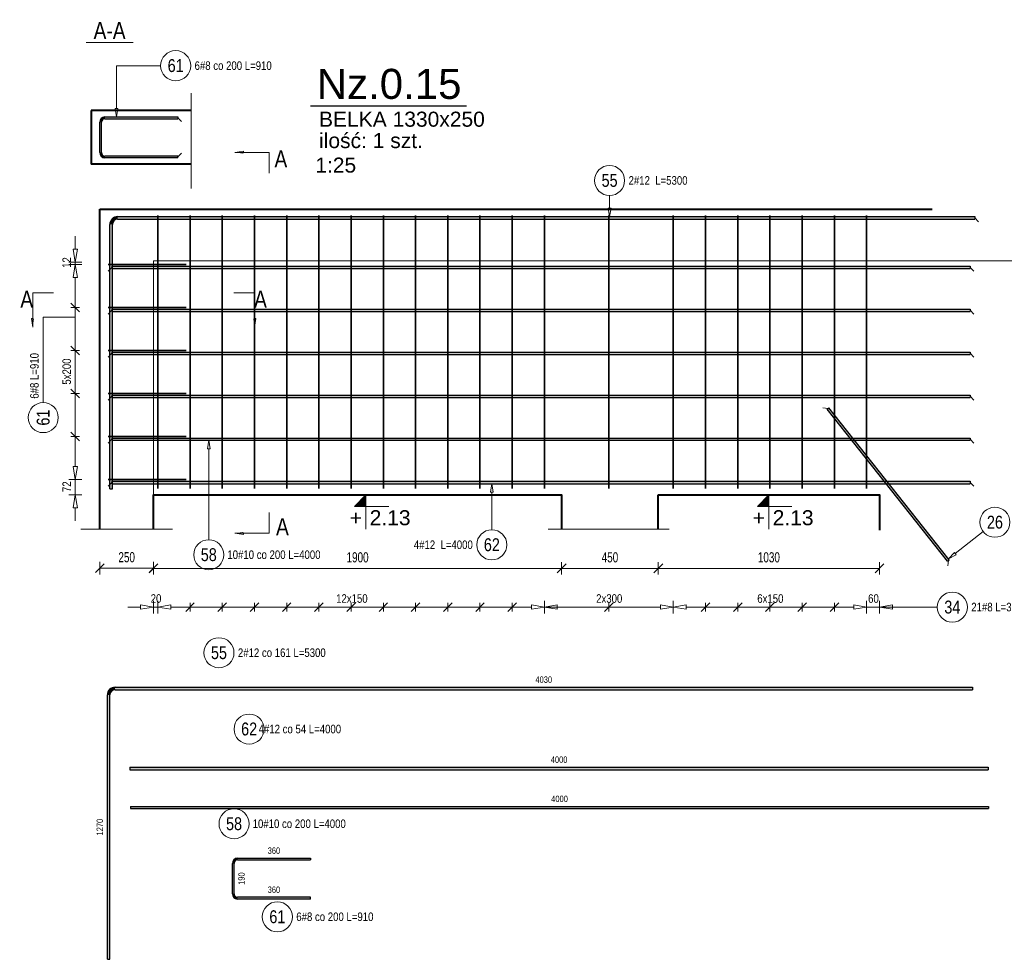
# Model space of a CAD drawing. Extents: x -1906120 to 89837, y -39133 to 303704.
# Tile 54 of 55: x 82958 to 87542, y -4166 to 207. Entities that reach past the tile are written whole.
import ezdxf
from ezdxf.enums import TextEntityAlignment as Align

# ---------------------------------------------------------------- set-up
doc = ezdxf.new("R2010")
doc.units = 0
doc.header["$LTSCALE"] = 10
doc.header["$MEASUREMENT"] = 0
doc.linetypes.add('HIDDEN', pattern=[0.375, 0.25, -0.125])
for name, color, linetype, lineweight in [('P-Linia1', 3, 'Continuous', 40), ('P-Linia3', 6, 'Continuous', 60), ('P-Linia4', 253, 'Continuous', 5), ('P-Przerywana', 13, 'HIDDEN', 9), ('P-Wymiar', 254, 'Continuous', 9), ('RCAD_deskowanie', 3, 'Continuous', 40)]:
    doc.layers.add(name, color=color, linetype=linetype, lineweight=lineweight)
for name, color, linetype in [('RCAD_kształt pręta', 7, 'Continuous'), ('RCAD_opis kształtu pręta', 7, 'Continuous'), ('RCAD_opis rozkładu', 7, 'Continuous'), ('RCAD_pręt wyrzucony', 130, 'Continuous'), ('RCAD_rozkład pręta', 7, 'Continuous'), ('RCAD_symbole graficzne', 7, 'Continuous')]:
    doc.layers.add(name, color=color, linetype=linetype)
doc.styles.add('_Fdelita opis', font='arial.ttf')
doc.styles.add('ROMANS', font='arial.ttf', dxfattribs={"width": 0.7})
doc.styles.add('style1', font='arial.ttf', dxfattribs={"width": 0.8})
doc.dimstyles.new('A25', dxfattribs={"dimscale": 27, "dimtxt": 1.75, "dimasz": 0.06, "dimexe": 0, "dimexo": 0, "dimgap": 1, "dimtad": 1, "dimdec": 4, "dimrnd": 0.1, "dimdsep": 46, "dimtxsty": 'ROMANS', "dimblk": '[[[[[[[[', "dimcen": 2, "dimdle": 2, "dimse1": 1, "dimse2": 1, "dimclrd": 256, "dimclrt": 1, "dimadec": 0, "dimazin": 0, "dimtfac": 1, "dimtdec": 4, "dimtix": 1, "dimtmove": 2, "dimatfit": 3, "dimldrblk": '[[[[[[[[', "dimfxl": 0, "dimtvp": 0.6, "dimtolj": 1, "dimlwd": -1, "dimarcsym": 0})

# ---------------------------------------------------------------- blocks, each defined once
blk = doc.blocks.new('[[[[[[[[')
at = {"layer": 'P-Wymiar'}
for p, q in [((-12.7, -12.7), (12.7, 12.7)), ((0, 0), (-4.6, 0)), ((0, 18), (0, -18))]:
    blk.add_line(p, q, dxfattribs=at)
blk = doc.blocks.new('*D344')
at = {"layer": 'Defpoints', "color": 0, "transparency": 16777216}
for p in [(85481.3, -2125.6), (85931.3, -2165.1), (85931.3, -2347)]:
    blk.add_point(p, dxfattribs=at)
at = {"layer": 'P-Wymiar', "transparency": 16777216}
blk.add_line((85482.9, -2347), (85929.7, -2347), dxfattribs=at)
at = {"layer": 'P-Wymiar', "transparency": 16777216, "xscale": 1.62, "yscale": 1.62, "zscale": 1.62, "rotation": 180}
blk.add_blockref('[[[[[[[[', (85481.3, -2347), dxfattribs=at)
at = {"layer": 'P-Wymiar', "transparency": 16777216, "xscale": 1.62, "yscale": 1.62, "zscale": 1.62}
blk.add_blockref('[[[[[[[[', (85931.3, -2347), dxfattribs=at)
at = {"layer": 'P-Wymiar', "color": 1, "transparency": 16777216, "insert": (85706.3, -2295.8), "char_height": 47.25, "attachment_point": 5, "style": 'ROMANS'}
blk.add_mtext('\\A1;450', dxfattribs=at)
blk = doc.blocks.new('*D345')
at = {"layer": 'Defpoints', "color": 0, "transparency": 16777216}
for p in [(83331.3, -1010.1), (83581.3, -1010.1), (83331.3, -2346.3)]:
    blk.add_point(p, dxfattribs=at)
at = {"layer": 'P-Wymiar', "transparency": 16777216}
blk.add_line((83579.7, -2346.3), (83332.9, -2346.3), dxfattribs=at)
at = {"layer": 'P-Wymiar', "transparency": 16777216, "xscale": 1.62, "yscale": 1.62, "zscale": 1.62, "rotation": 180}
blk.add_blockref('[[[[[[[[', (83331.3, -2346.3), dxfattribs=at)
at = {"layer": 'P-Wymiar', "transparency": 16777216, "xscale": 1.62, "yscale": 1.62, "zscale": 1.62}
blk.add_blockref('[[[[[[[[', (83581.3, -2346.3), dxfattribs=at)
at = {"layer": 'P-Wymiar', "color": 1, "transparency": 16777216, "insert": (83456.3, -2295.2), "char_height": 47.25, "attachment_point": 5, "style": 'ROMANS'}
blk.add_mtext('\\A1;250', dxfattribs=at)
blk = doc.blocks.new('*D347')
at = {"layer": 'Defpoints', "color": 0, "transparency": 16777216}
for p in [(83581.3, -878.8), (85481.3, -878.8), (85481.3, -2347)]:
    blk.add_point(p, dxfattribs=at)
at = {"layer": 'P-Wymiar', "transparency": 16777216}
blk.add_line((83582.9, -2347), (85479.7, -2347), dxfattribs=at)
at = {"layer": 'P-Wymiar', "transparency": 16777216, "xscale": 1.62, "yscale": 1.62, "zscale": 1.62, "rotation": 180}
blk.add_blockref('[[[[[[[[', (83581.3, -2347), dxfattribs=at)
at = {"layer": 'P-Wymiar', "transparency": 16777216, "xscale": 1.62, "yscale": 1.62, "zscale": 1.62}
blk.add_blockref('[[[[[[[[', (85481.3, -2347), dxfattribs=at)
at = {"layer": 'P-Wymiar', "color": 1, "transparency": 16777216, "insert": (84531.3, -2295.8), "char_height": 47.25, "attachment_point": 5, "style": 'ROMANS'}
blk.add_mtext('\\A1;1900', dxfattribs=at)
blk = doc.blocks.new('*D354')
at = {"layer": 'Defpoints', "color": 0, "transparency": 16777216}
for p in [(85931.3, -2085), (86961.3, -2087.4), (86961.3, -2347)]:
    blk.add_point(p, dxfattribs=at)
at = {"layer": 'P-Wymiar', "transparency": 16777216}
blk.add_line((85932.9, -2347), (86959.7, -2347), dxfattribs=at)
at = {"layer": 'P-Wymiar', "transparency": 16777216, "xscale": 1.62, "yscale": 1.62, "zscale": 1.62, "rotation": 180}
blk.add_blockref('[[[[[[[[', (85931.3, -2347), dxfattribs=at)
at = {"layer": 'P-Wymiar', "transparency": 16777216, "xscale": 1.62, "yscale": 1.62, "zscale": 1.62}
blk.add_blockref('[[[[[[[[', (86961.3, -2347), dxfattribs=at)
at = {"layer": 'P-Wymiar', "color": 1, "transparency": 16777216, "insert": (86446.3, -2295.8), "char_height": 47.25, "attachment_point": 5, "style": 'ROMANS'}
blk.add_mtext('\\A1;1030', dxfattribs=at)

msp = doc.modelspace()

# ---------------------------------------------------------------- hatches: boundary and pattern name
at = {"layer": 'RCAD_kształt pręta'}
h = msp.add_hatch(color=4, dxfattribs=at)
edge = h.paths.add_edge_path(flags=0)
edge.add_line((83355.22661, -246.02171), (83355.22661, -254.02171))
edge.add_arc((83355.22661, -270.02171), 16, 90, 180)
edge.add_line((83339.22661, -270.02171), (83331.22661, -270.02171))
edge.add_arc((83355.22661, -270.02171), 24, 450, 540, ccw=False)
for points in [[(83339.22661, -412.02171), (83331.22661, -412.02171), (83331.22661, -270.02171), (83339.22661, -270.02171)], [(83355.22661, -254.02171), (83355.22661, -246.02171), (83694.39425, -246.02171), (83694.39425, -254.02171)], [(83694.39425, -428.02171), (83694.39425, -436.02171), (83355.22661, -436.02171), (83355.22661, -428.02171)], [(83413.89733, -722.0388), (83413.89733, -710.0388), (87405.41935, -710.0388), (87405.41935, -722.0388)], [(83389.89733, -1976.40049), (83377.89733, -1976.40049), (83377.89733, -746.0388), (83389.89733, -746.0388)], [(83387.17583, -951.01978), (83387.17583, -941.01978), (87382.91582, -941.01978), (87382.91582, -951.01978)], [(83387.17583, -1151.01978), (83387.17583, -1141.01978), (87382.91582, -1141.01978), (87382.91582, -1151.01978)], [(83387.17583, -1351.01978), (83387.17583, -1341.01978), (87382.91582, -1341.01978), (87382.91582, -1351.01978)], [(83387.17583, -1551.01978), (83387.17583, -1541.01978), (87382.91582, -1541.01978), (87382.91582, -1551.01978)], [(87286.38892, -2307.38789), (87278.54724, -2313.59338), (86718.12197, -1605.40063), (86725.96365, -1599.19515)], [(83387.17583, -1751.01978), (83387.17583, -1741.01978), (87382.91582, -1741.01978), (87382.91582, -1751.01978)], [(83387.17583, -1953.01978), (83387.17583, -1941.01978), (87382.91582, -1941.01978), (87382.91582, -1953.01978)]]:
    msp.add_hatch(color=4, dxfattribs=at).paths.add_polyline_path(points, flags=0)
h = msp.add_hatch(color=4, dxfattribs=at)
edge = h.paths.add_edge_path(flags=0)
edge.add_line((83331.22661, -412.02171), (83339.22661, -412.02171))
edge.add_arc((83355.22661, -412.02171), 16, 180, 270)
edge.add_line((83355.22661, -428.02171), (83355.22661, -436.02171))
edge.add_arc((83355.22661, -412.02171), 24, 540, 630, ccw=False)
h = msp.add_hatch(color=4, dxfattribs=at)
edge = h.paths.add_edge_path(flags=0)
edge.add_line((83413.89733, -710.0388), (83413.89733, -722.0388))
edge.add_arc((83413.89733, -746.0388), 24, 90, 180)
edge.add_line((83389.89733, -746.0388), (83377.89733, -746.0388))
edge.add_arc((83413.89733, -746.0388), 36, 450, 540, ccw=False)
at = {"layer": 'RCAD_pręt wyrzucony'}
h = msp.add_hatch(color=4, dxfattribs=at)
edge = h.paths.add_edge_path(flags=0)
edge.add_line((83402.2814, -2900.04255), (83402.2814, -2912.04255))
edge.add_arc((83402.2814, -2936.04255), 24, 90, 180)
edge.add_line((83378.2814, -2936.04255), (83366.2814, -2936.04255))
edge.add_arc((83402.2814, -2936.04255), 36, 450, 540, ccw=False)
for points in [[(83402.2814, -2912.04255), (83402.2814, -2900.04255), (87393.80342, -2900.04255), (87393.80342, -2912.04255)], [(83378.2814, -4166.40423), (83366.2814, -4166.40423), (83366.2814, -2936.04255), (83378.2814, -2936.04255)], [(83471.79121, -3284.49202), (83471.79121, -3272.49202), (87467.53121, -3272.49202), (87467.53121, -3284.49202)], [(83473.82239, -3464.88105), (83473.82239, -3454.88105), (87469.56238, -3454.88105), (87469.56238, -3464.88105)], [(83972.25622, -3703.89099), (83972.25622, -3695.89099), (84311.42386, -3695.89099), (84311.42386, -3703.89099)], [(83956.25622, -3861.89099), (83948.25622, -3861.89099), (83948.25622, -3719.89099), (83956.25622, -3719.89099)], [(84311.42386, -3877.89099), (84311.42386, -3885.89099), (83972.25622, -3885.89099), (83972.25622, -3877.89099)]]:
    msp.add_hatch(color=4, dxfattribs=at).paths.add_polyline_path(points, flags=0)
h = msp.add_hatch(color=4, dxfattribs=at)
edge = h.paths.add_edge_path(flags=0)
edge.add_line((83972.25622, -3695.89099), (83972.25622, -3703.89099))
edge.add_arc((83972.25622, -3719.89099), 16, 90, 180)
edge.add_line((83956.25622, -3719.89099), (83948.25622, -3719.89099))
edge.add_arc((83972.25622, -3719.89099), 24, 450, 540, ccw=False)
h = msp.add_hatch(color=4, dxfattribs=at)
edge = h.paths.add_edge_path(flags=0)
edge.add_line((83948.25622, -3861.89099), (83956.25622, -3861.89099))
edge.add_arc((83972.25622, -3861.89099), 16, 180, 270)
edge.add_line((83972.25622, -3877.89099), (83972.25622, -3885.89099))
edge.add_arc((83972.25622, -3861.89099), 24, 540, 630, ccw=False)
at = {"layer": 'RCAD_symbole graficzne', "linetype": 'Continuous', "lineweight": 0}
for points in [[(83960.22303, -411.03165), (84000.22303, -411.03165), (84000.22303, -416.73351)], [(83019.03602, -1224.23158), (83019.03602, -1184.23158), (83024.73789, -1184.23158)], [(84051.2814, -1224.23158), (84051.2814, -1184.23158), (84045.57953, -1184.23158)], [(83960.22303, -2183.34211), (84000.22303, -2183.34211), (84000.22303, -2177.64025)]]:
    msp.add_hatch(color=7, dxfattribs=at).paths.add_polyline_path(points, flags=0)
at = {"layer": 'RCAD_symbole graficzne'}
for points in [[(84516.61551, -2058.37214), (84569.94885, -2005.0388), (84569.94885, -2058.37214)], [(86392.94806, -2058.37214), (86446.2814, -2005.0388), (86446.2814, -2058.37214)]]:
    msp.add_hatch(color=1, dxfattribs=at).paths.add_polyline_path(points, flags=0)

# ---------------------------------------------------------------- linework, layer by layer
at = {"layer": 'P-Linia3', "color": 6, "linetype": 'Continuous', "lineweight": 30}
msp.add_line((84311.67489, -194.25034), (85038.60534, -194.25034), dxfattribs=at)
at = {"layer": 'P-Linia4'}
msp.add_lwpolyline([(85481.2814, -2165.0388), (85481.2814, -2005.0388)], dxfattribs=at)
at = {"layer": 'P-Przerywana'}
for points in [[(83755.96859, -134.91639), (83755.96859, -579.11774)], [(88852.53324, -915.0388), (83581.2814, -915.0388), (83581.2814, -2165.05453)], [(83243.60578, -2165.05453), (83668.95701, -2165.05453)], [(85418.60578, -2165.05453), (85981.67006, -2165.05453)]]:
    msp.add_lwpolyline(points, dxfattribs=at)
at = {"layer": 'P-Przerywana', "lineweight": 5}
msp.add_lwpolyline([(83331.2814, -2005.0388), (83331.2814, -675.0388)], dxfattribs=at)
at = {"layer": 'RCAD_deskowanie'}
for points in [[(83755.96859, -216.02171), (83290.30478, -216.02171)], [(83290.30478, -216.02171), (83290.30478, -466.02171)], [(83755.96859, -466.02171), (83290.30478, -466.02171)], [(83331.2814, -2165.05453), (83331.2814, -675.0388)], [(83331.2814, -675.0388), (87206.74885, -675.0388)], [(83581.2814, -2165.05453), (83581.2814, -2005.0388), (85481.2814, -2005.0388), (85481.2814, -2165.05453)], [(85931.2814, -2165.05453), (85931.2814, -2005.0388)], [(85931.2814, -2005.0388), (86961.2814, -2005.0388), (86961.2814, -2169.8101)]]:
    msp.add_lwpolyline(points, dxfattribs=at)
at = {"layer": 'RCAD_kształt pręta', "color": 4}
for p, q in [((83331.22661, -412.02171), (83331.22661, -270.02171)), ((83339.22661, -412.02171), (83339.22661, -270.02171)), ((83355.22661, -246.02171), (83694.39425, -246.02171)), ((83355.22661, -254.02171), (83694.39425, -254.02171)), ((83694.39425, -246.02171), (83694.39425, -254.02171)), ((83694.39425, -428.02171), (83355.22661, -428.02171)), ((83694.39425, -436.02171), (83355.22661, -436.02171)), ((83694.39425, -436.02171), (83694.39425, -428.02171)), ((83413.89733, -710.0388), (87405.41935, -710.0388)), ((83413.89733, -722.0388), (87405.41935, -722.0388)), ((87405.41935, -710.0388), (87405.41935, -722.0388)), ((83377.89733, -1976.40049), (83377.89733, -746.0388)), ((83389.89733, -1976.40049), (83389.89733, -746.0388)), ((83387.17583, -941.01978), (87382.91582, -941.01978)), ((83387.17583, -941.01978), (83387.17583, -951.01978)), ((83387.17583, -951.01978), (87382.91582, -951.01978)), ((87382.91582, -941.01978), (87382.91582, -951.01978)), ((83387.17583, -1141.01978), (87382.91582, -1141.01978)), ((83387.17583, -1141.01978), (83387.17583, -1151.01978)), ((87382.91582, -1141.01978), (87382.91582, -1151.01978)), ((83387.17583, -1151.01978), (87382.91582, -1151.01978)), ((83387.17583, -1341.01978), (87382.91582, -1341.01978)), ((83387.17583, -1341.01978), (83387.17583, -1351.01978)), ((83387.17583, -1351.01978), (87382.91582, -1351.01978)), ((87382.91582, -1341.01978), (87382.91582, -1351.01978)), ((83387.17583, -1541.01978), (87382.91582, -1541.01978)), ((83387.17583, -1541.01978), (83387.17583, -1551.01978)), ((83387.17583, -1551.01978), (87382.91582, -1551.01978)), ((87382.91582, -1541.01978), (87382.91582, -1551.01978)), ((86718.12197, -1605.40063), (86725.96365, -1599.19515)), ((87286.38892, -2307.38789), (86725.96365, -1599.19515)), ((87278.54724, -2313.59338), (86718.12197, -1605.40063)), ((83387.17583, -1741.01978), (87382.91582, -1741.01978)), ((83387.17583, -1741.01978), (83387.17583, -1751.01978)), ((87382.91582, -1741.01978), (87382.91582, -1751.01978)), ((83387.17583, -1751.01978), (87382.91582, -1751.01978)), ((83387.17583, -1941.01978), (87382.91582, -1941.01978)), ((83387.17583, -1941.01978), (83387.17583, -1953.01978)), ((83387.17583, -1953.01978), (87382.91582, -1953.01978)), ((87382.91582, -1941.01978), (87382.91582, -1953.01978)), ((83377.89733, -1976.40049), (83389.89733, -1976.40049)), ((87278.54724, -2313.59338), (87286.38892, -2307.38789))]:
    msp.add_line(p, q, dxfattribs=at)
at = {"layer": 'RCAD_kształt pręta', "color": 2, "lineweight": 5}
for p, q in [((83694.39425, -250.02171), (83711.89425, -267.52171)), ((83694.39425, -432.02171), (83711.89425, -414.52171)), ((87405.41935, -716.0388), (87422.91935, -733.5388)), ((83387.17583, -946.01978), (83369.67583, -963.51978)), ((87382.91582, -946.01978), (87400.41582, -963.51978)), ((83387.17583, -1146.01978), (83369.67583, -1163.51978)), ((87382.91582, -1146.01978), (87400.41582, -1163.51978)), ((83387.17583, -1346.01978), (83369.67583, -1363.51978)), ((87382.91582, -1346.01978), (87400.41582, -1363.51978)), ((83387.17583, -1546.01978), (83369.67583, -1563.51978)), ((87382.91582, -1546.01978), (87400.41582, -1563.51978)), ((86722.04281, -1602.29789), (86697.46027, -1599.43454)), ((83387.17583, -1746.01978), (83369.67583, -1763.51978)), ((87382.91582, -1746.01978), (87400.41582, -1763.51978)), ((83387.17583, -1947.01978), (83369.67583, -1964.51978)), ((87382.91582, -1947.01978), (87400.41582, -1964.51978)), ((87282.46808, -2310.49064), (87279.60473, -2335.07317))]:
    msp.add_line(p, q, dxfattribs=at)
at = {"layer": 'RCAD_kształt pręta', "color": 4}
for centre, radius, start, end in [((83355.22661, -270.02171), 24, 90, 180), ((83355.22661, -270.02171), 16, 90, 180), ((83355.22661, -412.02171), 24, 180, 270), ((83355.22661, -412.02171), 16, 180, 270), ((83413.89733, -746.0388), 36, 90, 180), ((83413.89733, -746.0388), 24, 90, 180)]:
    msp.add_arc(centre, radius, start, end, dxfattribs=at)
at = {"layer": 'RCAD_opis kształtu pręta', "color": 8, "lineweight": 0}
for p, q in [((83408.82905, -7.46885), (83408.82905, -206.02171)), ((83408.82905, -7.46885), (83614.40607, -7.46885)), ((83408.82905, -246.02171), (83402.16238, -206.02171)), ((83415.49571, -206.02171), (83402.16238, -206.02171)), ((83415.49571, -206.02171), (83408.82905, -246.02171)), ((85704.69561, -611.72905), (85704.69561, -670.0388)), ((85704.69561, -710.0388), (85698.02895, -670.0388)), ((85711.36228, -670.0388), (85698.02895, -670.0388)), ((85711.36228, -670.0388), (85704.69561, -710.0388)), ((83831.94887, -1791.01978), (83838.61554, -1751.01978)), ((83838.61554, -1751.01978), (83845.28221, -1791.01978)), ((83831.94887, -1791.01978), (83845.28221, -1791.01978)), ((83838.61554, -2187.74769), (83838.61554, -1791.01978)), ((85149.80922, -1993.01978), (85156.47588, -1953.01978)), ((85156.47588, -1953.01978), (85163.14255, -1993.01978)), ((85149.80922, -1993.01978), (85163.14255, -1993.01978)), ((85156.47588, -2167.31931), (85156.47588, -1993.01978)), ((83838.61554, -2187.74769), (83838.61554, -2213.56416)), ((87443.8846, -2175.69131), (87314.31867, -2278.22275)), ((87282.95193, -2303.04468), (87310.18168, -2272.99496)), ((87318.45565, -2283.45054), (87282.95193, -2303.04468)), ((87318.45565, -2283.45054), (87310.18168, -2272.99496))]:
    msp.add_line(p, q, dxfattribs=at)
for centre in [(83684.40607, -7.46885), (85704.69561, -541.72905), (87498.77638, -2132.25294), (85156.47588, -2237.31931), (83838.61554, -2283.56416)]:
    msp.add_circle(centre, 70, dxfattribs=at)
at = {"layer": 'RCAD_opis rozkładu', "color": 8, "lineweight": 0}
for p, q in [((83217.02405, -801.41387), (83217.02405, -861.41387)), ((83217.02405, -921.41387), (83207.02405, -861.41387)), ((83227.02405, -861.41387), (83207.02405, -861.41387)), ((83227.02405, -861.41387), (83217.02405, -921.41387)), ((83187.02405, -921.41387), (83247.02405, -921.41387)), ((83187.02405, -933.0388), (83247.02405, -933.0388)), ((83207.02405, -993.0388), (83217.02405, -933.0388)), ((83217.02405, -933.0388), (83217.02405, -921.41387)), ((83217.02405, -933.0388), (83227.02405, -993.0388)), ((83207.02405, -993.0388), (83227.02405, -993.0388)), ((83217.02405, -1133.0388), (83217.02405, -993.0388)), ((83237.02405, -1153.0388), (83197.02405, -1113.0388)), ((83197.02405, -1133.0388), (83237.02405, -1133.0388)), ((83217.02405, -1333.0388), (83217.02405, -1133.0388)), ((83067.68464, -1177.27389), (83217.02405, -1177.27389)), ((83067.68464, -1177.27389), (83067.68464, -1575.27858)), ((83237.02405, -1353.0388), (83197.02405, -1313.0388)), ((83197.02405, -1333.0388), (83237.02405, -1333.0388)), ((83217.02405, -1433.0388), (83217.02405, -1333.0388)), ((83217.02405, -1433.0388), (83217.02405, -1533.0388)), ((83197.02405, -1513.0388), (83237.02405, -1553.0388)), ((83197.02405, -1533.0388), (83237.02405, -1533.0388)), ((83217.02405, -1533.0388), (83217.02405, -1733.0388)), ((83197.02405, -1713.0388), (83237.02405, -1753.0388)), ((83197.02405, -1733.0388), (83237.02405, -1733.0388)), ((83217.02405, -1733.0388), (83217.02405, -1873.0388)), ((83217.02405, -1933.0388), (83207.02405, -1873.0388)), ((83227.02405, -1873.0388), (83207.02405, -1873.0388)), ((83227.02405, -1873.0388), (83217.02405, -1933.0388)), ((83187.02405, -1933.0388), (83247.02405, -1933.0388)), ((83217.02405, -1933.0388), (83217.02405, -2005.0388)), ((83187.02405, -2005.0388), (83247.02405, -2005.0388)), ((83207.02405, -2065.0388), (83217.02405, -2005.0388)), ((83217.02405, -2005.0388), (83227.02405, -2065.0388)), ((83207.02405, -2065.0388), (83227.02405, -2065.0388)), ((83217.02405, -2125.0388), (83217.02405, -2065.0388)), ((83521.2814, -2517.43728), (83581.2814, -2527.43728)), ((83521.2814, -2517.43728), (83521.2814, -2537.43728)), ((83581.2814, -2557.43728), (83581.2814, -2497.43728)), ((83601.2814, -2557.43728), (83601.2814, -2497.43728)), ((83601.2814, -2527.43728), (83661.2814, -2517.43728)), ((83661.2814, -2537.43728), (83661.2814, -2517.43728)), ((83771.2814, -2507.43728), (83731.2814, -2547.43728)), ((83751.2814, -2547.43728), (83751.2814, -2507.43728)), ((83921.2814, -2507.43728), (83881.2814, -2547.43728)), ((83901.2814, -2547.43728), (83901.2814, -2507.43728)), ((84071.2814, -2507.43728), (84031.2814, -2547.43728)), ((84051.2814, -2547.43728), (84051.2814, -2507.43728)), ((84221.2814, -2507.43728), (84181.2814, -2547.43728)), ((84201.2814, -2547.43728), (84201.2814, -2507.43728)), ((84371.2814, -2507.43728), (84331.2814, -2547.43728)), ((84351.2814, -2547.43728), (84351.2814, -2507.43728)), ((84481.2814, -2547.43728), (84521.2814, -2507.43728)), ((84501.2814, -2547.43728), (84501.2814, -2507.43728)), ((84631.2814, -2547.43728), (84671.2814, -2507.43728)), ((84651.2814, -2547.43728), (84651.2814, -2507.43728)), ((84781.2814, -2547.43728), (84821.2814, -2507.43728)), ((84801.2814, -2547.43728), (84801.2814, -2507.43728)), ((84931.2814, -2547.43728), (84971.2814, -2507.43728)), ((84951.2814, -2547.43728), (84951.2814, -2507.43728)), ((85081.2814, -2547.43728), (85121.2814, -2507.43728)), ((85101.2814, -2547.43728), (85101.2814, -2507.43728)), ((85231.2814, -2547.43728), (85271.2814, -2507.43728)), ((85251.2814, -2547.43728), (85251.2814, -2507.43728)), ((85341.2814, -2517.43728), (85401.2814, -2527.43728)), ((85341.2814, -2517.43728), (85341.2814, -2537.43728)), ((85401.2814, -2557.43728), (85401.2814, -2497.43728)), ((85401.2814, -2557.43728), (85401.2814, -2497.43728)), ((85401.2814, -2527.43728), (85461.2814, -2517.43728)), ((85461.2814, -2537.43728), (85461.2814, -2517.43728)), ((85681.2814, -2547.43728), (85721.2814, -2507.43728)), ((85701.2814, -2547.43728), (85701.2814, -2507.43728)), ((85941.2814, -2517.43728), (86001.2814, -2527.43728)), ((85941.2814, -2517.43728), (85941.2814, -2537.43728)), ((86001.2814, -2557.43728), (86001.2814, -2497.43728)), ((86001.2814, -2557.43728), (86001.2814, -2497.43728)), ((86001.2814, -2527.43728), (86061.2814, -2517.43728)), ((86061.2814, -2537.43728), (86061.2814, -2517.43728)), ((86171.2814, -2507.43728), (86131.2814, -2547.43728)), ((86151.2814, -2547.43728), (86151.2814, -2507.43728)), ((86321.2814, -2507.43728), (86281.2814, -2547.43728)), ((86301.2814, -2547.43728), (86301.2814, -2507.43728)), ((86431.2814, -2547.43728), (86471.2814, -2507.43728)), ((86451.2814, -2547.43728), (86451.2814, -2507.43728)), ((86581.2814, -2547.43728), (86621.2814, -2507.43728)), ((86601.2814, -2547.43728), (86601.2814, -2507.43728)), ((86731.2814, -2547.43728), (86771.2814, -2507.43728)), ((86751.2814, -2547.43728), (86751.2814, -2507.43728)), ((86841.2814, -2517.43728), (86901.2814, -2527.43728)), ((86841.2814, -2517.43728), (86841.2814, -2537.43728)), ((86901.2814, -2557.43728), (86901.2814, -2497.43728)), ((86961.2814, -2557.43728), (86961.2814, -2497.43728)), ((86961.2814, -2527.43728), (87021.2814, -2517.43728)), ((87021.2814, -2537.43728), (87021.2814, -2517.43728)), ((83461.2814, -2527.43728), (83521.2814, -2527.43728)), ((83581.2814, -2527.43728), (83521.2814, -2537.43728)), ((83601.2814, -2527.43728), (83581.2814, -2527.43728)), ((83661.2814, -2537.43728), (83601.2814, -2527.43728)), ((83751.2814, -2527.43728), (83661.2814, -2527.43728)), ((83901.2814, -2527.43728), (83751.2814, -2527.43728)), ((84051.2814, -2527.43728), (83901.2814, -2527.43728)), ((84201.2814, -2527.43728), (84051.2814, -2527.43728)), ((84351.2814, -2527.43728), (84201.2814, -2527.43728)), ((84426.2814, -2527.43728), (84351.2814, -2527.43728)), ((84426.2814, -2527.43728), (84501.2814, -2527.43728)), ((84501.2814, -2527.43728), (84651.2814, -2527.43728)), ((84651.2814, -2527.43728), (84801.2814, -2527.43728)), ((84801.2814, -2527.43728), (84951.2814, -2527.43728)), ((84951.2814, -2527.43728), (85101.2814, -2527.43728)), ((85101.2814, -2527.43728), (85251.2814, -2527.43728)), ((85251.2814, -2527.43728), (85341.2814, -2527.43728)), ((85401.2814, -2527.43728), (85341.2814, -2537.43728)), ((85401.2814, -2527.43728), (85701.2814, -2527.43728)), ((85461.2814, -2537.43728), (85401.2814, -2527.43728)), ((85701.2814, -2527.43728), (85461.2814, -2527.43728)), ((85701.2814, -2527.43728), (85941.2814, -2527.43728)), ((86001.2814, -2527.43728), (85941.2814, -2537.43728)), ((86061.2814, -2537.43728), (86001.2814, -2527.43728)), ((86151.2814, -2527.43728), (86061.2814, -2527.43728)), ((86301.2814, -2527.43728), (86151.2814, -2527.43728)), ((86376.2814, -2527.43728), (86301.2814, -2527.43728)), ((86376.2814, -2527.43728), (86451.2814, -2527.43728)), ((86451.2814, -2527.43728), (86601.2814, -2527.43728)), ((86601.2814, -2527.43728), (86751.2814, -2527.43728)), ((86751.2814, -2527.43728), (86841.2814, -2527.43728)), ((86901.2814, -2527.43728), (86841.2814, -2537.43728)), ((86901.2814, -2527.43728), (86961.2814, -2527.43728)), ((87230.36992, -2527.43728), (86961.2814, -2527.43728)), ((87021.2814, -2537.43728), (86961.2814, -2527.43728)), ((87081.2814, -2527.43728), (87021.2814, -2527.43728))]:
    msp.add_line(p, q, dxfattribs=at)
for centre in [(83067.68464, -1645.27858), (87300.36992, -2527.43728)]:
    msp.add_circle(centre, 70, dxfattribs=at)
at = {"layer": 'RCAD_pręt wyrzucony', "color": 4}
for p, q in [((83402.2814, -2900.04255), (87393.80342, -2900.04255)), ((83402.2814, -2912.04255), (87393.80342, -2912.04255)), ((87393.80342, -2900.04255), (87393.80342, -2912.04255)), ((83366.2814, -4166.40423), (83366.2814, -2936.04255)), ((83378.2814, -4166.40423), (83378.2814, -2936.04255)), ((83471.79121, -3272.49202), (87467.53121, -3272.49202)), ((83471.79121, -3272.49202), (83471.79121, -3284.49202)), ((83471.79121, -3284.49202), (87467.53121, -3284.49202)), ((87467.53121, -3272.49202), (87467.53121, -3284.49202)), ((83473.82239, -3454.88105), (87469.56238, -3454.88105)), ((83473.82239, -3454.88105), (83473.82239, -3464.88105)), ((83473.82239, -3464.88105), (87469.56238, -3464.88105)), ((87469.56238, -3454.88105), (87469.56238, -3464.88105)), ((83972.25622, -3695.89099), (84311.42386, -3695.89099)), ((83972.25622, -3703.89099), (84311.42386, -3703.89099)), ((84311.42386, -3695.89099), (84311.42386, -3703.89099)), ((83948.25622, -3861.89099), (83948.25622, -3719.89099)), ((83956.25622, -3861.89099), (83956.25622, -3719.89099)), ((84311.42386, -3877.89099), (83972.25622, -3877.89099)), ((84311.42386, -3885.89099), (83972.25622, -3885.89099)), ((84311.42386, -3885.89099), (84311.42386, -3877.89099)), ((83366.2814, -4166.40423), (83378.2814, -4166.40423))]:
    msp.add_line(p, q, dxfattribs=at)
at = {"layer": 'RCAD_pręt wyrzucony', "color": 8, "lineweight": 0}
for centre in [(83885.91494, -2739.67442), (84026.42475, -3094.88616), (83956.2829, -3535.78352), (84157.89716, -3968.67777)]:
    msp.add_circle(centre, 70, dxfattribs=at)
at = {"layer": 'RCAD_pręt wyrzucony', "color": 4}
for centre, radius, start, end in [((83402.2814, -2936.04255), 36, 90, 180), ((83402.2814, -2936.04255), 24, 90, 180), ((83972.25622, -3719.89099), 24, 90, 180), ((83972.25622, -3719.89099), 16, 90, 180), ((83972.25622, -3861.89099), 24, 180, 270), ((83972.25622, -3861.89099), 16, 180, 270)]:
    msp.add_arc(centre, radius, start, end, dxfattribs=at)
at = {"layer": 'RCAD_rozkład pręta', "color": 7, "linetype": 'ByBlock', "lineweight": 35}
for p, q in [((83601.2814, -1975.0388), (83601.2814, -705.0388)), ((83751.2814, -1975.0388), (83751.2814, -705.0388)), ((83901.2814, -1975.0388), (83901.2814, -705.0388)), ((84051.2814, -1975.0388), (84051.2814, -705.0388)), ((84201.2814, -1975.0388), (84201.2814, -705.0388)), ((84351.2814, -1975.0388), (84351.2814, -705.0388)), ((84501.2814, -1975.0388), (84501.2814, -705.0388)), ((84651.2814, -1975.0388), (84651.2814, -705.0388)), ((84801.2814, -1975.0388), (84801.2814, -705.0388)), ((84951.2814, -1975.0388), (84951.2814, -705.0388)), ((85101.2814, -1975.0388), (85101.2814, -705.0388)), ((85251.2814, -1975.0388), (85251.2814, -705.0388)), ((85401.2814, -1975.0388), (85401.2814, -705.0388)), ((85701.2814, -1975.0388), (85701.2814, -705.0388)), ((86001.2814, -1975.0388), (86001.2814, -705.0388)), ((86151.2814, -1975.0388), (86151.2814, -705.0388)), ((86301.2814, -1975.0388), (86301.2814, -705.0388)), ((86451.2814, -1975.0388), (86451.2814, -705.0388)), ((86601.2814, -1975.0388), (86601.2814, -705.0388)), ((86751.2814, -1975.0388), (86751.2814, -705.0388)), ((86901.2814, -1975.0388), (86901.2814, -705.0388)), ((83369.41274, -933.0388), (83732.58039, -933.0388)), ((83369.41274, -1133.0388), (83732.58039, -1133.0388)), ((83369.41274, -1333.0388), (83732.58039, -1333.0388)), ((83369.41274, -1533.0388), (83732.58039, -1533.0388)), ((83369.41274, -1733.0388), (83732.58039, -1733.0388)), ((83369.41274, -1933.0388), (83732.58039, -1933.0388))]:
    msp.add_line(p, q, dxfattribs=at)
at = {"layer": 'RCAD_symbole graficzne', "color": 0, "lineweight": 0}
msp.add_line((83267.52581, 100.25357), (83485.99239, 100.25357), dxfattribs=at)
at = {"layer": 'RCAD_symbole graficzne', "color": 7, "linetype": 'Continuous', "lineweight": 0}
for p, q in [((83960.22303, -411.03165), (84000.22303, -405.32978)), ((83960.22303, -411.03165), (84120.22303, -411.03165)), ((84000.22303, -411.03165), (84000.22303, -405.32978)), ((84120.22303, -411.03165), (84120.22303, -507.03165)), ((83019.03602, -1064.23158), (83115.03602, -1064.23158)), ((83019.03602, -1224.23158), (83019.03602, -1064.23158)), ((84051.2814, -1064.23158), (83955.2814, -1064.23158)), ((84051.2814, -1224.23158), (84051.2814, -1064.23158)), ((83019.03602, -1184.23158), (83013.33416, -1184.23158)), ((83019.03602, -1224.23158), (83013.33416, -1184.23158)), ((84051.2814, -1184.23158), (84056.98326, -1184.23158)), ((84051.2814, -1224.23158), (84056.98326, -1184.23158)), ((84120.22303, -2183.34211), (84120.22303, -2087.34211)), ((83960.22303, -2183.34211), (84000.22303, -2189.04397)), ((83960.22303, -2183.34211), (84120.22303, -2183.34211)), ((84000.22303, -2183.34211), (84000.22303, -2189.04397))]:
    msp.add_line(p, q, dxfattribs=at)
at = {"layer": 'RCAD_symbole graficzne', "color": 1, "lineweight": 0}
for p, q in [((84649.94885, -2005.0388), (84489.94885, -2005.0388)), ((84516.61551, -2058.37214), (84569.94885, -2005.0388)), ((84569.94885, -2005.0388), (84569.94885, -2165.0388)), ((86526.2814, -2005.0388), (86366.2814, -2005.0388)), ((86392.94806, -2058.37214), (86446.2814, -2005.0388)), ((86446.2814, -2005.0388), (86446.2814, -2165.0388)), ((84676.61551, -2058.37214), (84516.61551, -2058.37214)), ((86552.94806, -2058.37214), (86392.94806, -2058.37214))]:
    msp.add_line(p, q, dxfattribs=at)

# ---------------------------------------------------------------- texts
at = {"layer": 'P-Linia1', "color": 3, "lineweight": 30, "style": '_Fdelita opis'}
for s, p in [('BELKA 1330x250', (84351.93723, -291.43489)), ('1:25', (84334.53441, -504.98936))]:
    msp.add_text(s, height=70, dxfattribs=at).set_placement(p)
at = {"layer": 'P-Linia1', "color": 1, "lineweight": 30, "style": '_Fdelita opis'}
msp.add_text('ilość: 1 szt.', height=70, dxfattribs=at).set_placement((84352.01077, -390.97103))
at = {"layer": 'P-Linia3', "color": 6, "lineweight": 30, "style": '_Fdelita opis'}
msp.add_text('Nz.0.15', height=140, dxfattribs=at).set_placement((84341.14412, -162.06511))
at = {"layer": 'RCAD_opis kształtu pręta', "color": 1, "attachment_point": 5, "style": 'style1'}
for s, insert, char_height in [('61', (83684.40607, -7.46885), 60), ('6#8 co 200 L=910', (83952.09775, -7.46885), 40), ('55', (85704.69561, -541.72905), 60), ('2#12  L=5300', (85930.32454, -541.72905), 40), ('26', (87498.77638, -2132.25294), 60), ('62', (85156.47588, -2237.31931), 60), ('58', (83838.61554, -2283.56416), 60), ('4#12  L=4000', (84930.47588, -2237.31931), 40), ('10#10 co 200 L=4000', (84142.00708, -2283.56416), 40)]:
    msp.add_mtext(s, dxfattribs=dict(at, insert=insert, char_height=char_height))
at = {"layer": 'RCAD_opis rozkładu', "color": 2, "char_height": 40, "rotation": 90, "style": 'style1'}
for s, insert, attachment_point in [('12', (83197.1059, -948.476), 7), ('6#8 L=910', (83027.00251, -1450.9075), 5), ('5x200', (83197.44697, -1491.94194), 7), ('72', (83197.1059, -1991.66363), 7)]:
    msp.add_mtext(s, dxfattribs=dict(at, insert=insert, attachment_point=attachment_point))
at = {"layer": 'RCAD_opis rozkładu', "color": 1, "insert": (83067.68464, -1645.27858), "char_height": 60, "attachment_point": 5, "rotation": 90, "style": 'style1'}
msp.add_mtext('61', dxfattribs=at)
at = {"layer": 'RCAD_opis rozkładu', "color": 2, "char_height": 40, "style": 'style1'}
for s, insert, attachment_point in [('20', (83568.14361, -2507.8602), 7), ('12x150', (84431.45329, -2507.8602), 7), ('2x300', (85642.10541, -2507.87384), 7), ('6x150', (86392.29095, -2507.8602), 7), ('60', (86908.32914, -2507.8602), 7), ('21#8 L=3100', (87519.78874, -2527.43728), 5)]:
    msp.add_mtext(s, dxfattribs=dict(at, insert=insert, attachment_point=attachment_point))
at = {"layer": 'RCAD_opis rozkładu', "color": 1, "insert": (87300.36992, -2527.43728), "char_height": 60, "attachment_point": 5, "style": 'style1'}
msp.add_mtext('34', dxfattribs=at)
at = {"layer": 'RCAD_pręt wyrzucony', "color": 1, "attachment_point": 5, "style": 'style1'}
for s, insert, char_height in [('55', (83885.91494, -2739.67442), 60), ('4030', (85398.04241, -2865.04255), 30), ('62', (84026.42475, -3094.88616), 60), ('4000', (85469.66121, -3237.49202), 30), ('4000', (85471.69239, -3419.88105), 30), ('58', (83956.2829, -3535.78352), 60), ('360', (84141.84004, -3660.89099), 30), ('360', (84141.84004, -3842.89099), 30), ('61', (84157.89716, -3968.67777), 60)]:
    msp.add_mtext(s, dxfattribs=dict(at, insert=insert, char_height=char_height))
at = {"layer": 'RCAD_pręt wyrzucony', "color": 2, "char_height": 40, "attachment_point": 5, "style": 'style1'}
for s, insert in [('2#12 co 161 L=5300', (84178.65436, -2739.67442)), ('4#12 co 54 L=4000', (84262.70579, -3094.88616)), ('10#10 co 200 L=4000', (84259.67444, -3535.78352)), ('6#8 co 200 L=910', (84425.58884, -3968.67777))]:
    msp.add_mtext(s, dxfattribs=dict(at, insert=insert))
at = {"layer": 'RCAD_pręt wyrzucony', "color": 1, "char_height": 30, "attachment_point": 5, "rotation": 90, "style": 'style1'}
for s, insert in [('1270', (83331.2814, -3551.22339)), ('190', (83991.25622, -3790.89099))]:
    msp.add_mtext(s, dxfattribs=dict(at, insert=insert))
at = {"layer": 'RCAD_symbole graficzne', "color": 2, "style": 'style1'}
for p in [(84552.17107, -2076.14992), (86428.50362, -2076.14992)]:
    msp.add_text('+', height=70, dxfattribs=at).set_placement(p, align=Align.TOP_RIGHT)
for p in [(84587.72662, -2076.14992), (86464.05917, -2076.14992)]:
    msp.add_text('2.13 ', height=70, dxfattribs=at).set_placement(p, align=Align.TOP_LEFT)
at = {"layer": 'RCAD_symbole graficzne', "color": 73, "char_height": 80, "attachment_point": 5, "style": 'style1'}
for s, insert in [('A-A', (83376.7591, 156.25357)), ('A', (84174.20014, -441.03165)), ('A', (82990.95963, -1094.23158)), ('A', (84079.35779, -1094.23158)), ('A', (84181.45094, -2153.34211))]:
    msp.add_mtext(s, dxfattribs=dict(at, insert=insert))

# ---------------------------------------------------------------- dimensions: what is measured, and where the dimension line sits
at = {"layer": 'P-Wymiar'}
for base, p1, p2, picture, middle in [((85481.2814, -2346.95653), (83581.2814, -878.82178), (85481.2814, -878.82178), '*D347', (84531.2814, -2295.83196)), ((83331.2814, -2346.29279), (83581.2814, -1010.0932), (83331.2814, -1010.0932), '*D345', (83456.2814, -2295.16822)), ((86961.2814, -2346.95653), (85931.2814, -2085.04667), (86961.2814, -2087.42445), '*D354', (86446.2814, -2295.81584)), ((85931.2814, -2346.95653), (85481.2814, -2125.62214), (85931.2814, -2165.05453), '*D344', (85706.2814, -2295.83196))]:
    dim = msp.add_linear_dim(base=base, p1=p1, p2=p2, dimstyle='A25', override={"dimfxl": 0.18, "dimfxlon": 1}, dxfattribs=at)
    dim.commit()
    dim.dimension.update_dxf_attribs({"geometry": picture, "text_midpoint": middle})

doc.saveas('drawing.dxf')
